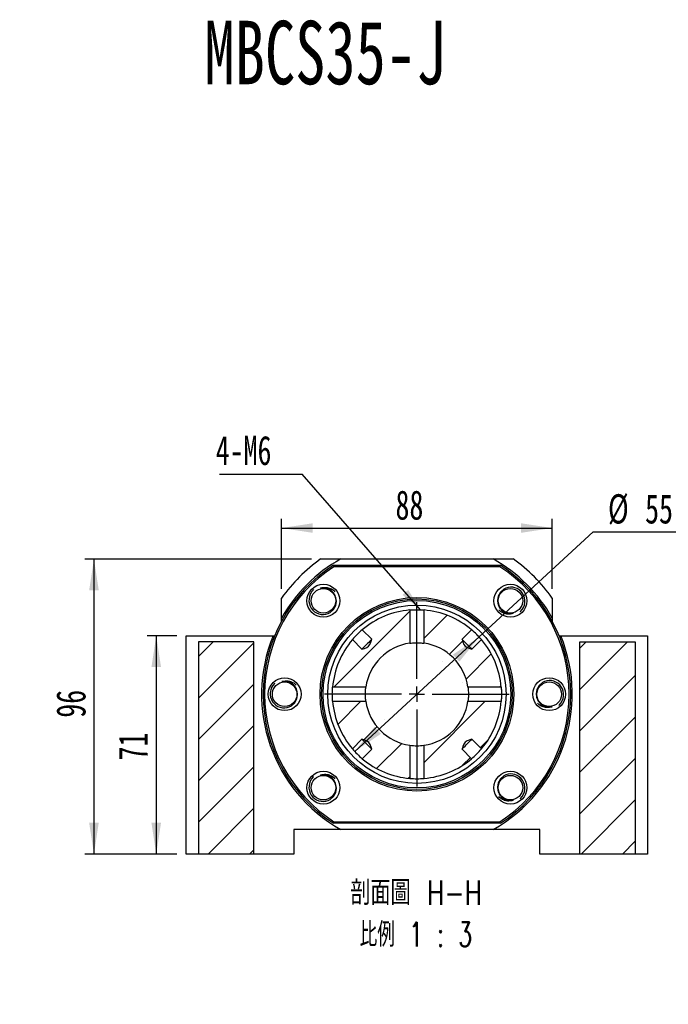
# Model space of a CAD drawing. Header units: millimetres. Extents: x 22 to 286, y -3 to 202.
# Tile 3 of 6: x 103 to 173, y 93 to 200. Entities that reach past the tile are written whole.
import ezdxf

# ---------------------------------------------------------------- set-up
doc = ezdxf.new("R2010")
doc.units = ezdxf.units.MM
doc.layers.add('圖層0', color=7, linetype='Continuous')
doc.styles.add('SLDTEXTSTYLE0', font='TXT', dxfattribs={"width": 0.7})
doc.styles.add('SLDTEXTSTYLE3', font='TXT', dxfattribs={"width": 0.7, "bigfont": 'bigfont'})
doc.styles.add('SLDTEXTSTYLE4', font='TXT', dxfattribs={"width": 0.75, "bigfont": 'bigfont'})
doc.styles.add('SLDTEXTSTYLE5', font='TXT', dxfattribs={"width": 0.65625, "bigfont": 'bigfont'})
doc.dimstyles.new('SLDDIMSTYLE1', dxfattribs={"dimtxt": 3.389974, "dimasz": 2.5, "dimexe": 0, "dimexo": 0.0625, "dimgap": 0.847493, "dimtad": 0, "dimtih": 1, "dimtoh": 1, "dimlfac": 3, "dimrnd": 1e-09, "dimzin": 12, "dimdsep": 46, "dimtxsty": 'SLDTEXTSTYLE0', "dimsah": 1, "dimcen": 0, "dimadec": 0, "dimazin": 3, "dimtfac": 1, "dimtmove": 0, "dimatfit": 3, "dimfxl": 0, "dimfrac": 2, "dimtolj": 1, "dimtzin": 12, "dimarcsym": 0})
doc.dimstyles.new('SLDDIMSTYLE2', dxfattribs={"dimtxt": 0.18, "dimasz": 2.5, "dimexe": 0, "dimexo": 0.0625, "dimgap": 0, "dimtad": 0, "dimtih": 1, "dimtoh": 1, "dimdec": 0, "dimrnd": 1e-09, "dimzin": 0, "dimdsep": 46, "dimtxsty": 'Standard', "dimsah": 1, "dimcen": 0.09, "dimadec": 0, "dimazin": 0, "dimtfac": 2.5, "dimtdec": 0, "dimtofl": 0, "dimtmove": 0, "dimatfit": 3, "dimfxl": 0, "dimfrac": 2, "dimtolj": 1, "dimtzin": 0, "dimarcsym": 0})
doc.dimstyles.new('SLDDIMSTYLE3', dxfattribs={"dimtxt": 3.389974, "dimasz": 2.5, "dimexe": 0, "dimexo": 0.0625, "dimgap": 0.847493, "dimtad": 1, "dimlfac": 3, "dimrnd": 1e-09, "dimzin": 12, "dimdsep": 46, "dimtxsty": 'SLDTEXTSTYLE0', "dimsah": 1, "dimcen": 0.09, "dimadec": 0, "dimazin": 3, "dimtfac": 1, "dimtofl": 0, "dimtmove": 0, "dimatfit": 3, "dimfxl": 0, "dimfrac": 2, "dimtolj": 1, "dimtzin": 12, "dimarcsym": 0})

# ---------------------------------------------------------------- blocks, each defined once
blk = doc.blocks.new('SW_SYMBOL_HOLE_DIAM')
at = {"layer": '圖層0', "color": 0}
blk.add_line((300, 0), (700, 1000), dxfattribs=at)
blk.add_circle((500, 500), 350, dxfattribs=at)
blk = doc.blocks.new('SW_SYMBOL_HOLE_SPOT')
at = {"layer": '圖層0', "color": 0}
for p, q in [((0, 875), (0, 75)), ((1600, 75), (1600, 875)), ((0, 75), (1600, 75))]:
    blk.add_line(p, q, dxfattribs=at)
blk = doc.blocks.new('SW_NOTE_1')
at = {"layer": '圖層0', "color": 0}
blk.add_line((19.65, 0), (0, 0), dxfattribs=at)
at = {"layer": '圖層0', "color": 0, "xscale": 0.003964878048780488, "yscale": 0.003964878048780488, "zscale": 0.003964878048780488}
for name, p in [('SW_SYMBOL_HOLE_DIAM', (3.69, 5.64)), ('SW_SYMBOL_HOLE_DIAM', (7.57, 0.41)), ('SW_SYMBOL_HOLE_SPOT', (0.38, 0.41))]:
    blk.add_blockref(name, p, dxfattribs=at)
at = {"layer": '圖層0', "color": 0, "char_height": 3.175, "attachment_point": 1}
for s, insert, style in [('6-', (0.38, 9.34), 'SLDTEXTSTYLE0'), ('14\\M+18AD1\\M+190FA', (7.71, 9.34), 'SLDTEXTSTYLE3'), ('20', (11.6, 4.11), 'SLDTEXTSTYLE0')]:
    blk.add_mtext(s, dxfattribs=dict(at, insert=insert, style=style))
blk = doc.blocks.new('_D_8')
at = {"layer": '圖層0', "color": 7}
for p, q in [((119.89, 133.46), (116.64, 133.46)), ((117.64, 133.46), (117.64, 109.79)), ((119.89, 109.79), (116.64, 109.79))]:
    blk.add_line(p, q, dxfattribs=at)
for points in [[(117.64, 133.46), (117.12, 130.07), (118.16, 130.07)], [(117.64, 109.79), (118.16, 113.18), (117.12, 113.18)]]:
    blk.add_solid(points, dxfattribs=at)
at = {"layer": '圖層0', "color": 7, "insert": (113.54, 119.95), "char_height": 3.175, "attachment_point": 1, "rotation": 90, "style": 'SLDTEXTSTYLE0'}
blk.add_mtext('71', dxfattribs=at)
blk = doc.blocks.new('_D_9')
at = {"layer": '圖層0', "color": 7}
for p, q in [((134.46, 141.79), (109.89, 141.79)), ((110.89, 141.79), (110.89, 109.79)), ((119.89, 109.79), (109.89, 109.79))]:
    blk.add_line(p, q, dxfattribs=at)
for points in [[(110.89, 141.79), (110.37, 138.4), (111.41, 138.4)], [(110.89, 109.79), (111.41, 113.18), (110.37, 113.18)]]:
    blk.add_solid(points, dxfattribs=at)
at = {"layer": '圖層0', "color": 7, "insert": (106.8, 124.58), "char_height": 3.175, "attachment_point": 1, "rotation": 90, "style": 'SLDTEXTSTYLE0'}
blk.add_mtext('96', dxfattribs=at)
blk = doc.blocks.new('_D_10')
at = {"layer": '圖層0', "color": 7}
for p, q in [((131.22, 138.56), (131.22, 146.15)), ((160.56, 138.56), (160.56, 146.15)), ((131.22, 145.15), (160.56, 145.15))]:
    blk.add_line(p, q, dxfattribs=at)
for points in [[(131.22, 145.15), (134.61, 144.63), (134.61, 145.67)], [(160.56, 145.15), (157.17, 145.67), (157.17, 144.63)]]:
    blk.add_solid(points, dxfattribs=at)
at = {"layer": '圖層0', "color": 7, "insert": (143.57, 149.24), "char_height": 3.175, "attachment_point": 1, "style": 'SLDTEXTSTYLE0'}
blk.add_mtext('88', dxfattribs=at)
blk = doc.blocks.new('_D_11')
at = {"layer": '圖層0', "color": 7}
for p, q in [((152.64, 133.34), (165.01, 144.73)), ((165.01, 144.73), (174.59, 144.73)), ((139.15, 120.92), (152.64, 133.34))]:
    blk.add_line(p, q, dxfattribs=at)
blk.add_arc((145.89, 127.13), 9.17, 46.5207, 48.8556, dxfattribs=at)
for points in [[(152.64, 133.34), (149.79, 131.42), (150.49, 130.66)], [(139.15, 120.92), (141.99, 122.83), (141.29, 123.6)]]:
    blk.add_solid(points, dxfattribs=at)
at = {"layer": '圖層0', "color": 7, "char_height": 3.175, "attachment_point": 1, "style": 'SLDTEXTSTYLE0'}
for s, insert in [('%%c', (166.6, 148.82)), ('55', (170.62, 148.82))]:
    blk.add_mtext(s, dxfattribs=dict(at, insert=insert))
blk = doc.blocks.new('SW_NOTE_2')
at = {"layer": '圖層0', "color": 0, "char_height": 2.6458, "attachment_point": 2}
for s, insert, style in [('\\M+19655\\M+196CA\\M+19AA4 H-H', (8.68, 3.41), 'SLDTEXTSTYLE4'), ('\\M+194E4\\M+197E1 1 : 3', (8.66, -1.12), 'SLDTEXTSTYLE5')]:
    blk.add_mtext(s, dxfattribs=dict(at, insert=insert, style=style))
blk = doc.blocks.new('SW_NOTE_3')
at = {"layer": '圖層0', "color": 0}
blk.add_line((-8.96, 0), (0, 0), dxfattribs=at)
at = {"layer": '圖層0', "color": 0, "insert": (-9.36, 4.15), "char_height": 3.175, "attachment_point": 1, "style": 'SLDTEXTSTYLE0'}
blk.add_mtext('4-M6', dxfattribs=at)
blk = doc.blocks.new('SW_CENTERMARKSYMBOL_8')
at = {"layer": '圖層0', "color": 0}
for p, q in [((0, 1.67), (0, 10)), ((-1.67, 0), (-10, 0)), ((0, 0), (-0.83, 0)), ((0, 0), (0, 0.83)), ((0, 0), (0, -0.83)), ((0, 0), (0.83, 0)), ((1.67, 0), (10, 0)), ((0, -1.67), (0, -10))]:
    blk.add_line(p, q, dxfattribs=at)

msp = doc.modelspace()

# ---------------------------------------------------------------- hatches: boundary and pattern name
at = {"layer": '圖層0', "linetype": 'Continuous', "lineweight": 18}
h = msp.add_hatch(dxfattribs=at)
h.set_pattern_fill('ANSI31', color=256, style=0)
edge = h.paths.add_edge_path(flags=0)
edge.add_spline(control_points=[(141.0016, 133.081), (140.9431, 132.8841), (140.8866, 132.6828), (140.7863, 132.5035), (140.7503, 132.4391), (140.7054, 132.378), (140.6507, 132.3283), (140.5935, 132.2763), (140.5258, 132.2357), (140.4563, 132.2021), (140.2913, 132.1223), (140.1139, 132.0698), (139.9382, 132.0177)], knot_values=[0.00474006, 0.00474006, 0.00474006, 0.00474006, 0.00658464, 0.00658464, 0.00658464, 0.00724033, 0.00724033, 0.00724033, 0.00792468, 0.00792468, 0.00792468, 0.00955129, 0.00955129, 0.00955129, 0.00955129], weights=[1, 1, 1, 1, 1, 1, 1, 1, 1, 1, 1, 1, 1], degree=3, periodic=0)
edge.add_line((139.9382, 132.0177), (138.8994, 133.0565))
edge.add_arc((145.8911, 127.1282), 9.1667, 139.705106, 175.179298)
edge.add_line((136.7568, 127.8986), (140.3611, 127.8986))
edge.add_arc((145.8911, 127.1282), 5.5833, 97.930549, 172.069451, ccw=False)
edge.add_line((145.1207, 132.6581), (145.1207, 136.2624))
edge.add_arc((145.8911, 127.1282), 9.1667, 94.820702, 130.294894)
edge.add_line((139.9628, 134.1199), (141.0016, 133.081))
h = msp.add_hatch(dxfattribs=at)
h.set_pattern_fill('ANSI31', color=256, style=0)
edge = h.paths.add_edge_path(flags=0)
edge.add_line((152.8827, 133.0565), (151.8439, 132.0177))
edge.add_spline(control_points=[(151.8439, 132.0177), (151.8079, 132.0284), (151.772, 132.0392), (151.7362, 132.0503), (151.6048, 132.0911), (151.4732, 132.1338), (151.3483, 132.1915), (151.2717, 132.2268), (151.1967, 132.2695), (151.134, 132.3259), (151.0706, 132.3829), (151.0204, 132.4553), (150.981, 132.5309), (150.8908, 132.704), (150.8361, 132.8939), (150.7805, 133.081)], knot_values=[0.00207016, 0.00207016, 0.00207016, 0.00207016, 0.00240778, 0.00240778, 0.00240778, 0.00364715, 0.00364715, 0.00364715, 0.00440999, 0.00440999, 0.00440999, 0.00518534, 0.00518534, 0.00518534, 0.00695794, 0.00695794, 0.00695794, 0.00695794], weights=[1, 1, 1, 1, 1, 1, 1, 1, 1, 1, 1, 1, 1, 1, 1, 1], degree=3, periodic=0)
edge.add_line((150.7805, 133.081), (151.8193, 134.1199))
edge.add_arc((145.8911, 127.1282), 9.1667, 49.705106, 85.179298)
edge.add_line((146.6614, 136.2624), (146.6614, 132.6581))
edge.add_arc((145.8911, 127.1282), 5.5833, 7.930549, 82.069451, ccw=False)
edge.add_line((151.421, 127.8986), (155.0253, 127.8986))
edge.add_arc((145.8911, 127.1282), 9.1667, 4.820702, 40.294894)
h = msp.add_hatch(dxfattribs=at)
h.set_pattern_fill('ANSI31', color=256, style=0)
h.paths.add_polyline_path([(122.2244, 109.7949), (128.2244, 109.7949), (128.2244, 132.7949), (122.2244, 132.7949)], flags=0)
h = msp.add_hatch(dxfattribs=at)
h.set_pattern_fill('ANSI31', color=256, style=0)
h.paths.add_polyline_path([(163.5577, 109.7949), (169.5577, 109.7949), (169.5577, 132.7949), (163.5577, 132.7949)], flags=0)
h = msp.add_hatch(dxfattribs=at)
h.set_pattern_fill('ANSI31', color=256, style=0)
edge = h.paths.add_edge_path(flags=0)
edge.add_spline(control_points=[(139.9382, 122.2387), (140.1253, 122.1832), (140.3153, 122.1284), (140.4884, 122.0382), (140.564, 121.9988), (140.6364, 121.9486), (140.6934, 121.8852), (140.7497, 121.8225), (140.7924, 121.7475), (140.8278, 121.671), (140.8855, 121.5461), (140.9282, 121.4145), (140.9689, 121.2831), (140.9801, 121.2473), (140.9909, 121.2113), (141.0016, 121.1754)], knot_values=[0.00990616, 0.00990616, 0.00990616, 0.00990616, 0.01166467, 0.01166467, 0.01166467, 0.01243386, 0.01243386, 0.01243386, 0.01319064, 0.01319064, 0.01319064, 0.01442016, 0.01442016, 0.01442016, 0.01475509, 0.01475509, 0.01475509, 0.01475509], weights=[1, 1, 1, 1, 1, 1, 1, 1, 1, 1, 1, 1, 1, 1, 1, 1], degree=3, periodic=0)
edge.add_line((141.0016, 121.1754), (139.9628, 120.1366))
edge.add_arc((145.8911, 127.1282), 9.1667, 229.705106, 265.179298)
edge.add_line((145.1207, 117.994), (145.1207, 121.5983))
edge.add_arc((145.8911, 127.1282), 5.5833, 187.930549, 262.069451, ccw=False)
edge.add_line((140.3611, 126.3579), (136.7568, 126.3579))
edge.add_arc((145.8911, 127.1282), 9.1667, 184.820702, 220.294894)
edge.add_line((138.8994, 121.1999), (139.9382, 122.2387))
h = msp.add_hatch(dxfattribs=at)
h.set_pattern_fill('ANSI31', color=256, style=0)
edge = h.paths.add_edge_path(flags=0)
edge.add_line((151.8439, 122.2387), (152.8827, 121.1999))
edge.add_arc((145.8911, 127.1282), 9.1667, 319.705106, 355.179298)
edge.add_line((155.0253, 126.3579), (151.421, 126.3579))
edge.add_arc((145.8911, 127.1282), 5.5833, 277.930549, 352.069451, ccw=False)
edge.add_line((146.6614, 121.5983), (146.6614, 117.994))
edge.add_arc((145.8911, 127.1282), 9.1667, 274.820702, 310.294894)
edge.add_line((151.8193, 120.1366), (150.7805, 121.1754))
edge.add_spline(control_points=[(150.7805, 121.1754), (150.8361, 121.3625), (150.8908, 121.5524), (150.981, 121.7255), (151.0204, 121.8011), (151.0706, 121.8735), (151.134, 121.9305), (151.1967, 121.9869), (151.2717, 122.0296), (151.3483, 122.0649), (151.4732, 122.1226), (151.6048, 122.1653), (151.7362, 122.2061), (151.772, 122.2172), (151.8079, 122.2281), (151.8439, 122.2387)], knot_values=[0.00990616, 0.00990616, 0.00990616, 0.00990616, 0.01166467, 0.01166467, 0.01166467, 0.01243386, 0.01243386, 0.01243386, 0.01319064, 0.01319064, 0.01319064, 0.01442016, 0.01442016, 0.01442016, 0.01475509, 0.01475509, 0.01475509, 0.01475509], weights=[1, 1, 1, 1, 1, 1, 1, 1, 1, 1, 1, 1, 1, 1, 1, 1], degree=3, periodic=0)

# ---------------------------------------------------------------- linework, layer by layer
at = {"color": 7, "linetype": 'Continuous', "lineweight": 25}
for p, q in [((135.4561, 141.7949), (137.6297, 141.7949)), ((136.848, 141.1282), (154.9342, 141.1282)), ((154.8849, 140.9615), (136.8972, 140.9615)), ((137.6297, 141.7949), (154.1524, 141.7949)), ((154.1524, 141.7949), (156.326, 141.7949)), ((131.2244, 135.3896), (131.2244, 137.5632)), ((160.5577, 137.5632), (160.5577, 135.3896)), ((145.1207, 136.2624), (145.1207, 132.6581)), ((146.6614, 132.6581), (146.6614, 136.2624)), ((131.2244, 135.0444), (131.2244, 135.3896)), ((160.5577, 135.3896), (160.5577, 135.0444)), ((141.0016, 133.081), (139.9628, 134.1199)), ((151.8193, 134.1199), (150.7805, 133.081)), ((120.8911, 109.7949), (120.8911, 133.4615)), ((120.8911, 133.4615), (130.2946, 133.4615)), ((122.2244, 132.7949), (122.2244, 109.7949)), ((128.2244, 132.7949), (122.2244, 132.7949)), ((128.2244, 109.7949), (128.2244, 132.7949)), ((130.2946, 133.4615), (130.4746, 133.4615)), ((138.8994, 133.0565), (139.9382, 132.0177)), ((151.8439, 132.0177), (152.8827, 133.0565)), ((161.3075, 133.4615), (161.4875, 133.4615)), ((161.4875, 133.4615), (170.8911, 133.4615)), ((163.5577, 109.7949), (163.5577, 132.7949)), ((163.5577, 132.7949), (169.5577, 132.7949)), ((169.5577, 132.7949), (169.5577, 109.7949)), ((170.8911, 133.4615), (170.8911, 109.7949)), ((140.3611, 127.8986), (136.7568, 127.8986)), ((155.0253, 127.8986), (151.421, 127.8986)), ((136.7568, 126.3579), (140.3611, 126.3579)), ((151.421, 126.3579), (155.0253, 126.3579)), ((139.9382, 122.2387), (138.8994, 121.1999)), ((152.8827, 121.1999), (151.8439, 122.2387)), ((139.9628, 120.1366), (141.0016, 121.1754)), ((145.1207, 121.5983), (145.1207, 117.994)), ((146.6614, 117.994), (146.6614, 121.5983)), ((150.7805, 121.1754), (151.8193, 120.1366)), ((136.8972, 113.2949), (154.8849, 113.2949)), ((132.5577, 112.4615), (132.5577, 109.7949)), ((137.6297, 112.4615), (132.5577, 112.4615)), ((154.9342, 113.1282), (136.848, 113.1282)), ((154.1524, 112.4615), (137.6297, 112.4615)), ((159.2244, 112.4615), (154.1524, 112.4615)), ((159.2244, 109.7949), (159.2244, 112.4615)), ((122.2244, 109.7949), (120.8911, 109.7949)), ((128.2244, 109.7949), (122.2244, 109.7949)), ((132.5577, 109.7949), (128.2244, 109.7949)), ((163.5577, 109.7949), (159.2244, 109.7949)), ((169.5577, 109.7949), (163.5577, 109.7949)), ((170.8911, 109.7949), (169.5577, 109.7949))]:
    msp.add_line(p, q, dxfattribs=at)
at = {"color": 7, "linetype": 'Continuous', "lineweight": 25, "flags": 128}
for points in [[(134.6989, 138.47), (134.6496, 138.4279), (134.4746, 138.2184), (134.3386, 137.9826), (134.2448, 137.7271), (134.1971, 137.4651), (134.1938, 137.1988), (134.236, 136.9356), (134.3224, 136.6835), (134.4481, 136.4551), (134.6102, 136.251), (134.804, 136.078), (135.0242, 135.9402), (135.2615, 135.8439), (135.5116, 135.789), (135.7644, 135.7776), (136.0155, 135.8088), (136.256, 135.8824), (136.4805, 135.9958), (136.8484, 136.3208), (137.0862, 136.7506), (137.1636, 137.2226), (137.1174, 137.5719), (137.1174, 137.5719)], [(157.0832, 136.0568), (157.1325, 136.0989), (157.3075, 136.3084), (157.4435, 136.5442), (157.5373, 136.7997), (157.585, 137.0617), (157.5883, 137.328), (157.5461, 137.5912), (157.4597, 137.8433), (157.334, 138.0717), (157.1719, 138.2758), (156.9781, 138.4489), (156.7579, 138.5866), (156.5206, 138.6829), (156.2705, 138.7378), (156.0177, 138.7492), (155.7667, 138.718), (155.5261, 138.6444), (155.3017, 138.531), (154.9337, 138.206), (154.6959, 137.7762), (154.6185, 137.3042), (154.6647, 136.9549), (154.6647, 136.9549)], [(141.0016, 133.081), (140.9861, 133.0656), (140.9049, 132.9843), (140.7993, 132.8787), (140.6752, 132.7547), (140.5396, 132.6191), (140.4002, 132.4796), (140.2646, 132.3441), (140.1406, 132.22), (140.0349, 132.1144), (139.9537, 132.0332), (139.934, 132.0135)], [(139.9382, 132.0177), (140.2013, 132.0995), (140.4563, 132.2021), (140.6507, 132.3283), (140.7863, 132.5035), (140.9097, 132.7857), (141.0016, 133.081)], [(151.8439, 132.0177), (151.8284, 132.0332), (151.7472, 132.1144), (151.6416, 132.22), (151.5175, 132.3441), (151.3819, 132.4796), (151.2425, 132.6191), (151.1069, 132.7547), (150.9829, 132.8787), (150.8772, 132.9843), (150.796, 133.0656), (150.7763, 133.0852)], [(150.7805, 133.081), (150.8678, 132.8007), (150.981, 132.5309), (151.134, 132.3259), (151.3483, 132.1915), (151.7362, 132.0503), (151.8439, 132.0177)], [(130.5007, 128.3348), (130.4515, 128.2927), (130.2765, 128.0832), (130.1405, 127.8474), (130.0467, 127.5919), (129.999, 127.3299), (129.9957, 127.0636), (130.0379, 126.8004), (130.1243, 126.5483), (130.25, 126.3199), (130.4121, 126.1158), (130.6058, 125.9428), (130.826, 125.805), (131.0633, 125.7087), (131.3135, 125.6538), (131.5663, 125.6424), (131.8173, 125.6736), (132.0578, 125.7472), (132.2823, 125.8606), (132.6502, 126.1856), (132.8881, 126.6154), (132.9655, 127.0874), (132.9192, 127.4367), (132.9192, 127.4367)], [(161.2814, 125.9216), (161.3306, 125.9637), (161.5056, 126.1732), (161.6416, 126.409), (161.7354, 126.6645), (161.7831, 126.9265), (161.7864, 127.1928), (161.7443, 127.456), (161.6578, 127.7081), (161.5322, 127.9365), (161.37, 128.1406), (161.1763, 128.3137), (160.9561, 128.4514), (160.7188, 128.5477), (160.4686, 128.6026), (160.2159, 128.614), (159.9648, 128.5828), (159.7243, 128.5092), (159.4998, 128.3958), (159.1319, 128.0708), (158.8941, 127.641), (158.8166, 127.169), (158.8629, 126.8197), (158.8629, 126.8197)], [(139.9382, 122.2387), (139.9537, 122.2233), (140.0349, 122.142), (140.1406, 122.0364), (140.2646, 121.9123), (140.4002, 121.7768), (140.5396, 121.6373), (140.6752, 121.5018), (140.7993, 121.3777), (140.9049, 121.2721), (140.9861, 121.1908), (141.0058, 121.1712)], [(141.0016, 121.1754), (140.9689, 121.2831), (140.8278, 121.671), (140.6934, 121.8852), (140.4884, 122.0382), (140.2185, 122.1515), (139.9382, 122.2387)], [(150.7805, 121.1754), (150.796, 121.1908), (150.8772, 121.2721), (150.9829, 121.3777), (151.1069, 121.5018), (151.2425, 121.6373), (151.3819, 121.7768), (151.5175, 121.9123), (151.6416, 122.0364), (151.7472, 122.142), (151.8284, 122.2233), (151.8481, 122.2429)], [(151.8439, 122.2387), (151.7362, 122.2061), (151.3483, 122.0649), (151.134, 121.9305), (150.981, 121.7255), (150.8678, 121.4557), (150.7805, 121.1754)], [(134.6989, 118.1996), (134.6496, 118.1575), (134.4746, 117.948), (134.3386, 117.7122), (134.2448, 117.4567), (134.1971, 117.1947), (134.1938, 116.9284), (134.236, 116.6652), (134.3224, 116.4131), (134.4481, 116.1847), (134.6102, 115.9806), (134.804, 115.8076), (135.0242, 115.6698), (135.2615, 115.5735), (135.5116, 115.5187), (135.7644, 115.5072), (136.0155, 115.5384), (136.256, 115.612), (136.4805, 115.7254), (136.8484, 116.0504), (137.0862, 116.4802), (137.1636, 116.9522), (137.1174, 117.3015), (137.1174, 117.3015)], [(157.0832, 115.7864), (157.1325, 115.8285), (157.3075, 116.038), (157.4435, 116.2738), (157.5373, 116.5293), (157.585, 116.7913), (157.5883, 117.0576), (157.5461, 117.3208), (157.4597, 117.5729), (157.334, 117.8013), (157.1719, 118.0054), (156.9781, 118.1785), (156.7579, 118.3162), (156.5206, 118.4125), (156.2705, 118.4674), (156.0177, 118.4788), (155.7667, 118.4476), (155.5261, 118.374), (155.3017, 118.2606), (154.9337, 117.9356), (154.6959, 117.5058), (154.6185, 117.0338), (154.6647, 116.6845), (154.6647, 116.6845)]]:
    msp.add_lwpolyline(points, dxfattribs=at)
at = {"color": 7, "linetype": 'Continuous', "lineweight": 25}
for centre, radius in [((135.7559, 137.2634), 1.7833), ((156.0263, 137.2634), 1.7833), ((135.7559, 137.2634), 1.3333), ((156.0263, 137.2634), 1.3333), ((145.8911, 127.1282), 10.5), ((145.8911, 127.1282), 10.3333), ((145.8911, 127.1282), 10.1667), ((145.8911, 127.1282), 9.6667), ((131.5577, 127.1282), 1.7833), ((131.5577, 127.1282), 1.3333), ((160.2244, 127.1282), 1.7833), ((160.2244, 127.1282), 1.3333), ((135.7559, 116.993), 1.7833), ((156.0263, 116.993), 1.7833), ((135.7559, 116.993), 1.3333), ((156.0263, 116.993), 1.3333)]:
    msp.add_circle(centre, radius, dxfattribs=at)
for centre, radius, start, end in [((145.8911, 127.1282), 16.6667, 122.85988, 237.14012), ((145.8911, 127.1282), 16.5, 123.030152, 236.969848), ((145.8911, 127.1282), 18, 125.430945, 144.569055), ((145.8911, 127.1282), 16.8333, 119.391442, 150.608558), ((145.8911, 127.1282), 16.8333, 29.391442, 60.608558), ((145.8911, 127.1282), 16.5, 303.030152, 56.969848), ((145.8911, 127.1282), 16.6667, 302.85988, 57.14012), ((145.8911, 127.1282), 18, 35.430945, 54.569055), ((145.8911, 127.1282), 9.1667, 94.820702, 130.294894), ((145.8911, 127.1282), 9.1667, 49.705106, 85.179298), ((145.8398, 127.1795), 9.0943, 130.257528, 139.74284), ((145.9423, 127.1795), 9.0943, 40.257528, 49.74284), ((145.8911, 127.1282), 16.8333, 157.899174, 240.608558), ((145.8911, 127.1282), 9.1667, 139.705106, 175.179298), ((145.8911, 127.1282), 5.5833, 97.930549, 172.069451), ((145.8911, 127.1282), 5.5833, 7.930549, 82.069451), ((145.8911, 127.1282), 9.1667, 4.820702, 40.294894), ((145.8911, 127.1282), 16.8333, 299.391442, 22.100826), ((145.8911, 127.1282), 9.1667, 184.820702, 220.294894), ((145.8911, 127.1282), 5.5833, 187.930549, 262.069451), ((145.8911, 127.1282), 5.5833, 277.930549, 352.069451), ((145.8911, 127.1282), 9.1667, 319.705106, 355.179298), ((145.8398, 127.077), 9.0943, 220.257528, 229.74284), ((145.8907, 127.0786), 5.5339, 262.119552, 277.888461), ((145.9423, 127.0769), 9.0943, 310.257528, 319.74284), ((145.8911, 127.1282), 9.1667, 229.705106, 265.179298), ((145.8911, 127.1282), 9.1667, 274.820702, 310.294894), ((145.8911, 127.0624), 9.1009, 265.129453, 274.887643)]:
    msp.add_arc(centre, radius, start, end, dxfattribs=at)
for points in [[(136.8972, 140.9615), (136.8808, 141.0171), (136.8643, 141.0726), (136.848, 141.1282)], [(154.9342, 141.1282), (154.9178, 141.0726), (154.9014, 141.0171), (154.8849, 140.9615)], [(136.8972, 113.2949), (136.8808, 113.2393), (136.8643, 113.1838), (136.848, 113.1282)], [(154.9342, 113.1282), (154.9178, 113.1838), (154.9014, 113.2393), (154.8849, 113.2949)]]:
    msp.add_open_spline(points, degree=3, dxfattribs=at)
for points, knots in [([(135.4474, 138.6249), (135.6013, 138.6646), (135.9117, 138.7447), (136.321, 138.6801), (136.6233, 138.5533), (136.845, 138.4251), (136.9572, 138.2977), (137.0135, 138.2337)], [0, 0, 0, 0, 0.27657968, 0.55754555, 0.70458963, 0.8516891, 1, 1, 1, 1]), ([(137.1174, 137.5719), (137.0768, 137.7509), (137.0009, 137.9209), (136.7894, 138.2196), (136.6537, 138.348), (136.344, 138.5427), (136.1689, 138.6091), (135.9015, 138.6548), (135.8103, 138.6614), (135.6273, 138.6565), (135.5368, 138.6452), (135.4474, 138.6249)], [0, 0, 0, 0, 0.25, 0.25, 0.5, 0.5, 0.75, 0.75, 0.875, 0.875, 1, 1, 1, 1]), ([(154.6647, 136.9549), (154.7053, 136.7759), (154.7812, 136.6059), (154.9928, 136.3072), (155.1284, 136.1789), (155.4381, 135.9841), (155.6132, 135.9177), (155.8807, 135.872), (155.9718, 135.8654), (156.1548, 135.8703), (156.2453, 135.8816), (156.3348, 135.9019)], [0, 0, 0, 0, 0.25, 0.25, 0.5, 0.5, 0.75, 0.75, 0.875, 0.875, 1, 1, 1, 1]), ([(145.12, 136.2624), (145.1218, 136.2625), (145.1491, 136.265), (145.2854, 136.2757), (145.5148, 136.2883), (145.7964, 136.296), (146.0863, 136.2942), (146.3519, 136.2844), (146.5594, 136.271), (146.6321, 136.2648), (146.6639, 136.2621)], [0, 0, 0, 0, 0.01038698, 0.15611517, 0.30239231, 0.44868471, 0.59443558, 0.73993411, 0.88585662, 1, 1, 1, 1]), ([(156.3348, 135.9019), (156.1808, 135.8622), (155.8704, 135.7821), (155.4612, 135.8467), (155.1588, 135.9735), (154.9371, 136.1017), (154.8249, 136.2291), (154.7686, 136.2931)], [0, 0, 0, 0, 0.2765796, 0.55754539, 0.70458959, 0.85168886, 1, 1, 1, 1]), ([(145.1221, 132.6583), (145.1225, 132.6584), (145.1486, 132.6622), (145.2816, 132.6795), (145.5085, 132.7004), (145.7897, 132.7132), (146.079, 132.7107), (146.344, 132.695), (146.5483, 132.6735), (146.6202, 132.6635), (146.6502, 132.6593)], [0, 0, 0, 0, 0.00259011, 0.15056857, 0.30006746, 0.44964213, 0.59774354, 0.7451217, 0.89360974, 1, 1, 1, 1]), ([(131.2492, 128.4897), (131.4032, 128.5294), (131.7136, 128.6095), (132.1228, 128.5449), (132.4251, 128.4181), (132.6469, 128.2899), (132.7591, 128.1625), (132.8154, 128.0985)], [0, 0, 0, 0, 0.276579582, 0.557545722, 0.704589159, 0.85168909, 1, 1, 1, 1]), ([(132.9192, 127.4367), (132.8787, 127.6157), (132.8027, 127.7857), (132.5912, 128.0844), (132.4556, 128.2128), (132.1458, 128.4075), (131.9708, 128.4739), (131.7033, 128.5196), (131.6122, 128.5262), (131.4292, 128.5213), (131.3387, 128.51), (131.2492, 128.4897)], [0, 0, 0, 0, 0.25, 0.25, 0.5, 0.5, 0.75, 0.75, 0.875, 0.875, 1, 1, 1, 1]), ([(136.7569, 126.3571), (136.7567, 126.359), (136.7543, 126.3863), (136.7436, 126.5225), (136.7309, 126.7519), (136.7233, 127.0335), (136.725, 127.3235), (136.7349, 127.589), (136.7483, 127.7966), (136.7545, 127.8692), (136.7572, 127.9011)], [0, 0, 0, 0, 0.01038698, 0.15611517, 0.30239231, 0.44868471, 0.59443558, 0.73993411, 0.88585662, 1, 1, 1, 1]), ([(140.3609, 126.3592), (140.3609, 126.3597), (140.3571, 126.3858), (140.3397, 126.5188), (140.3189, 126.7456), (140.3061, 127.0268), (140.3086, 127.3162), (140.3243, 127.5811), (140.3457, 127.7854), (140.3558, 127.8573), (140.3599, 127.8873)], [0, 0, 0, 0, 0.00259011, 0.15056857, 0.30006746, 0.44964213, 0.59774354, 0.7451217, 0.89360974, 1, 1, 1, 1]), ([(151.4209, 127.8988), (151.4211, 127.8978), (151.4249, 127.8715), (151.4424, 127.7379), (151.4632, 127.5107), (151.476, 127.2296), (151.4736, 126.9404), (151.4578, 126.6748), (151.4353, 126.4612), (151.4244, 126.384), (151.4194, 126.3481)], [0, 0, 0, 0, 0.005496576, 0.149813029, 0.295612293, 0.441485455, 0.58592182, 0.729652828, 0.874466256, 1, 1, 1, 1]), ([(155.0252, 127.8993), (155.0254, 127.8975), (155.0278, 127.8701), (155.0385, 127.7339), (155.0512, 127.5045), (155.0588, 127.2229), (155.0571, 126.933), (155.0473, 126.6674), (155.0338, 126.4598), (155.0276, 126.3872), (155.0249, 126.3553)], [0, 0, 0, 0, 0.01038698, 0.15611517, 0.30239231, 0.44868471, 0.59443558, 0.73993411, 0.88585662, 1, 1, 1, 1]), ([(158.8629, 126.8197), (158.9034, 126.6407), (158.9794, 126.4707), (159.1909, 126.172), (159.3265, 126.0437), (159.6363, 125.8489), (159.8113, 125.7825), (160.0788, 125.7368), (160.17, 125.7302), (160.3529, 125.7351), (160.4434, 125.7464), (160.5329, 125.7667)], [0, 0, 0, 0, 0.25, 0.25, 0.5, 0.5, 0.75, 0.75, 0.875, 0.875, 1, 1, 1, 1]), ([(160.5329, 125.7667), (160.3789, 125.727), (160.0685, 125.6469), (159.6593, 125.7115), (159.357, 125.8384), (159.1352, 125.9665), (159.0231, 126.0939), (158.9667, 126.1579)], [0, 0, 0, 0, 0.276579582, 0.557545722, 0.704589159, 0.85168909, 1, 1, 1, 1]), ([(135.4474, 118.3545), (135.6013, 118.3942), (135.9117, 118.4743), (136.321, 118.4097), (136.6233, 118.2829), (136.845, 118.1547), (136.9572, 118.0273), (137.0135, 117.9633)], [0, 0, 0, 0, 0.2765796, 0.55754539, 0.70458959, 0.85168886, 1, 1, 1, 1]), ([(137.1174, 117.3015), (137.0768, 117.4805), (137.0009, 117.6505), (136.7894, 117.9492), (136.6537, 118.0776), (136.344, 118.2723), (136.1689, 118.3387), (135.9015, 118.3844), (135.8103, 118.391), (135.6273, 118.3861), (135.5368, 118.3748), (135.4474, 118.3545)], [0, 0, 0, 0, 0.25, 0.25, 0.5, 0.5, 0.75, 0.75, 0.875, 0.875, 1, 1, 1, 1]), ([(154.6647, 116.6845), (154.7053, 116.5055), (154.7812, 116.3355), (154.9928, 116.0368), (155.1284, 115.9085), (155.4381, 115.7138), (155.6132, 115.6473), (155.8807, 115.6016), (155.9718, 115.595), (156.1548, 115.5999), (156.2453, 115.6112), (156.3348, 115.6315)], [0, 0, 0, 0, 0.25, 0.25, 0.5, 0.5, 0.75, 0.75, 0.875, 0.875, 1, 1, 1, 1]), ([(156.3348, 115.6315), (156.1808, 115.5918), (155.8704, 115.5117), (155.4612, 115.5763), (155.1588, 115.7032), (154.9371, 115.8313), (154.8249, 115.9587), (154.7686, 116.0227)], [0, 0, 0, 0, 0.27657968, 0.55754555, 0.70458963, 0.8516891, 1, 1, 1, 1])]:
    msp.add_open_spline(points, degree=3, knots=knots, dxfattribs=at)

# ---------------------------------------------------------------- block references
at = {"layer": '圖層0', "color": 7}
for name, p in [('SW_NOTE_3', (133.4419, 151.0096)), ('SW_CENTERMARKSYMBOL_8', (145.8911, 127.1282)), ('SW_NOTE_1', (79.4872, 93.4975))]:
    msp.add_blockref(name, p, dxfattribs=at)
at = {"layer": '圖層0'}
msp.add_blockref('SW_NOTE_2', (137.1157, 103.5151), dxfattribs=at)

# ---------------------------------------------------------------- texts
at = {"layer": '圖層0', "color": 7, "insert": (122.8678, 200.1623), "char_height": 6.87917, "attachment_point": 1, "style": 'SLDTEXTSTYLE0'}
msp.add_mtext('MBCS35-J', dxfattribs=at)

# ---------------------------------------------------------------- dimensions: what is measured, and where the dimension line sits
at = {"layer": '圖層0', "color": 7}
dim = msp.add_linear_dim(base=(160.5577, 145.1486), p1=(131.2244, 137.5632), p2=(160.5577, 137.5632), dimstyle='SLDDIMSTYLE3', dxfattribs=at)
dim.commit()
dim.dimension.update_dxf_attribs({"geometry": '_D_10', "text_midpoint": (145.555, 145.1486), "dimtype": 160})
dim = msp.add_diameter_dim_2p(p1=(152.6354, 133.3364), p2=(139.1467, 120.92), dimstyle='SLDDIMSTYLE1', dxfattribs=at)
dim.commit()
dim.dimension.update_dxf_attribs({"geometry": '_D_11', "text_midpoint": (170.5966, 147.2653), "dimtype": 163})
for base, p1, picture, middle in [((110.8911, 109.7949), (135.4561, 141.7949), '_D_9', (110.8911, 126.5653)), ((117.6372, 109.7949), (120.8911, 133.4615), '_D_8', (117.6372, 121.9409))]:
    dim = msp.add_linear_dim(base=base, p1=p1, p2=(120.8911, 109.7949), angle=90, dimstyle='SLDDIMSTYLE3', dxfattribs=at)
    dim.commit()
    dim.dimension.update_dxf_attribs({"geometry": picture, "text_midpoint": middle, "dimtype": 160})

# ---------------------------------------------------------------- leaders
msp.add_leader([(146.2814, 136.2866), (133.4419, 151.0096)], dimstyle='SLDDIMSTYLE2', dxfattribs=at)

doc.saveas('drawing.dxf')
